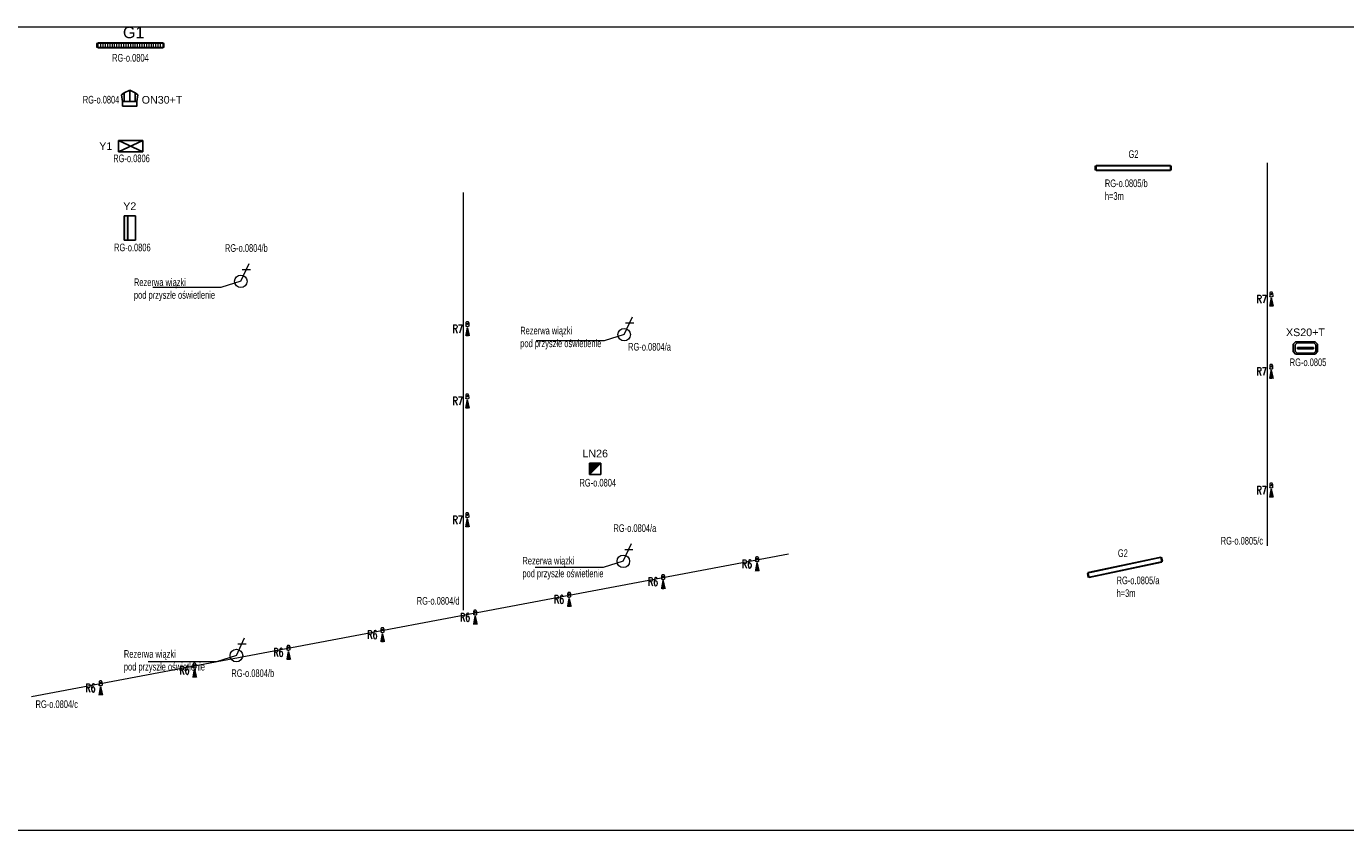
# Model space of a CAD drawing. Header units: centimetres. Extents: x 970 to 32397, y -4297 to 7318.
# Tile 9 of 13: x 18911 to 20981, y 662 to 1924. Entities that reach past the tile are written whole.
import ezdxf
from ezdxf.enums import TextEntityAlignment as Align

# ---------------------------------------------------------------- set-up
doc = ezdxf.new("R2010")
doc.units = ezdxf.units.CM
doc.header["$MEASUREMENT"] = 0
for name, color, linetype, lineweight in [('AX - ADRESACJA', 4, 'Continuous', 5), ('E_gniazdka', 7, 'Continuous', 0), ('E_oświetlenie_podst', 3, 'Continuous', 20)]:
    doc.layers.add(name, color=color, linetype=linetype, lineweight=lineweight)
doc.layers.add('AX - OPRAWY  EWAKUACYJNE', color=5, linetype='Continuous')
doc.layers.add('AX - OPRAWY KIERUNKOWE', color=1, linetype='Continuous')
doc.layers.add('E_4 OŚWIETLENIE', color=7, linetype='Continuous', lineweight=15, true_color=0xdbdb00)
doc.layers.add('E_5 OŚWIELTENIE_TRANSPARENCY', color=1, linetype='Continuous', lineweight=15, transparency=0.8)
doc.styles.add('Arial TYP', font='arial.ttf')
doc.styles.add('OPIS', font='simplex.shx', dxfattribs={"width": 0.7, "height": 4})
doc.styles.add('ROMANS', font='romans.shx', dxfattribs={"width": 0.8})
doc.styles.add('Style-STANDARD', font='arial.ttf')

# ---------------------------------------------------------------- blocks, each defined once
blk = doc.blocks.new('COSMO APEX 1')
for p, q in [((-469, 41), (-469, -41)), ((-433, 41), (-433, -41)), ((-396, 41), (-396, -41)), ((-360, 41), (-360, -41)), ((-324, 41), (-324, -41)), ((-288, 41), (-288, -41)), ((-252, 41), (-252, -41)), ((-216, 41), (-216, -41)), ((-180, 41), (-180, -41)), ((-144, 41), (-144, -41)), ((-108, 41), (-108, -41)), ((-72, 41), (-72, -41)), ((-36, 41), (-36, -41)), ((0, 41), (0, -41)), ((36, 41), (36, -41)), ((72, 41), (72, -41)), ((108, 41), (108, -41)), ((144, 41), (144, -41)), ((180, 41), (180, -41)), ((216, 41), (216, -41)), ((252, 41), (252, -41)), ((288, 41), (288, -41)), ((324, 41), (324, -41)), ((360, 41), (360, -41)), ((396, 41), (396, -41)), ((433, 41), (433, -41)), ((469, 41), (469, -41))]:
    blk.add_line(p, q)
for points in [[(-530, -28), (530, -28), (530, 28), (-530, 28)], [(-513, -41), (514, -41), (514, 41), (-513, 41)], [(-357, 35), (-328, 35), (-328, 41), (-357, 41)], [(-141, 35), (-111, 35), (-111, 41), (-141, 41)], [(141, 35), (111, 35), (111, 41), (141, 41)], [(357, 35), (328, 35), (328, 41), (357, 41)], [(-357, -41), (-328, -41), (-328, -35), (-357, -35)], [(-141, -41), (-111, -41), (-111, -35), (-141, -35)], [(141, -41), (111, -41), (111, -35), (141, -35)], [(357, -41), (328, -41), (328, -35), (357, -35)]]:
    blk.add_lwpolyline(points, close=True)
at = {"style": 'Arial TYP'}
blk.add_attdef('TYP', text='', height=180, dxfattribs=at).set_placement((51, 58), align=Align.BOTTOM_CENTER)
blk = doc.blocks.new('XS20')
at = {"layer": 'AX - OPRAWY  EWAKUACYJNE'}
h = blk.add_hatch(color=256, dxfattribs=at)
h.paths.add_polyline_path([(-38.6, 11.8), (-38.6, -11.3), (-31, -18.9), (-0.3, -18.9), (30.4, -18.9), (38, -11.3), (38, 11.8), (30.4, 19.4), (-0.3, 19.4), (-31, 19.4)])
h.paths.add_polyline_path([(-32.2, 9.7), (-32.2, -9.7), (-25.8, -16.1), (0, -16.1), (25.8, -16.1), (32.2, -9.7), (32.2, 9.7), (25.8, 16.1), (0, 16.1), (-25.8, 16.1)], flags=16)
h = blk.add_hatch(color=256, dxfattribs=at)
edge = h.paths.add_edge_path()
edge.add_arc((-18.6, 0), 1.15, 0, 360)
h = blk.add_hatch(color=256, dxfattribs=at)
edge = h.paths.add_edge_path()
edge.add_arc((-12.4, 0), 1.15, 0, 360)
h = blk.add_hatch(color=256, dxfattribs=at)
edge = h.paths.add_edge_path()
edge.add_arc((-6.2, 0), 1.15, 0, 360)
blk.add_hatch(color=256, dxfattribs=at).paths.add_polyline_path([(1.1, 0, 1), (-1.1, 0, 1)])
h = blk.add_hatch(color=256, dxfattribs=at)
edge = h.paths.add_edge_path()
edge.add_arc((6.2, 0), 1.15, 0, 360)
h = blk.add_hatch(color=256, dxfattribs=at)
edge = h.paths.add_edge_path()
edge.add_arc((12.4, 0), 1.15, 0, 360)
h = blk.add_hatch(color=256, dxfattribs=at)
edge = h.paths.add_edge_path()
edge.add_arc((18.6, 0), 1.15, 0, 360)
for p, q in [((-38.6, 11.8), (-31, 19.4)), ((-38.6, 11.8), (-38.6, -11.3)), ((-32.2, 9.7), (-25.8, 16.1)), ((-32.2, 9.7), (-32.2, -9.7)), ((-31, 19.4), (-0.3, 19.4)), ((-25.8, 16.1), (0, 16.1)), ((-24.9, 2), (24.9, 2)), ((-24.9, -2), (-24.9, 2)), ((-0.3, 19.4), (30.4, 19.4)), ((0, 16.1), (25.8, 16.1)), ((24.9, 2), (24.9, -2)), ((25.8, 16.1), (32.2, 9.7)), ((30.4, 19.4), (38, 11.8)), ((32.2, 9.7), (32.2, -9.7)), ((38, 11.8), (38, -11.3)), ((-38.6, -11.3), (-31, -18.9)), ((-32.2, -9.7), (-25.8, -16.1)), ((-31, -18.9), (-0.3, -18.9)), ((-25.8, -16.1), (0, -16.1)), ((24.9, -2), (-24.9, -2)), ((-0.3, -18.9), (30.4, -18.9)), ((0, -16.1), (25.8, -16.1)), ((25.8, -16.1), (32.2, -9.7)), ((30.4, -18.9), (38, -11.3)), ((38, -11.3), (38, -11.3))]:
    blk.add_line(p, q, dxfattribs=at)
blk.add_circle((0, 0), 1.15, dxfattribs=at)
at = {"layer": 'AX - ADRESACJA', "style": 'ROMANS', "width": 0.8, "flags": 4}
blk.add_attdef('AX_ADRES', text='', height=20, dxfattribs=at).set_placement((-2.4, -42.7), align=Align.MIDDLE)
blk = doc.blocks.new('LN26')
at = {"layer": 'AX - OPRAWY  EWAKUACYJNE'}
blk.add_hatch(color=256, dxfattribs=at).paths.add_polyline_path([(-17.4, -16.9), (18.4, 19), (-17.4, 19)])
for p, q in [((-17.4, 19), (-17.4, -16.9)), ((-17.4, 19), (18.4, 19)), ((-17.4, -16.9), (18.4, 19)), ((18.4, 19), (18.4, -16.9)), ((-17.4, -16.9), (18.4, -16.9))]:
    blk.add_line(p, q, dxfattribs=at)
at = {"layer": 'AX - ADRESACJA', "style": 'ROMANS', "width": 0.8, "flags": 4}
blk.add_attdef('AX_ADRES', text='', height=20, dxfattribs=at).set_placement((-1.3, -40.8), align=Align.MIDDLE)
blk = doc.blocks.new('ON30')
at = {"layer": 'AX - OPRAWY  EWAKUACYJNE'}
for p, q in [((-25.8, 20.9), (-17.3, 27.9)), ((-22.3, 0), (-25.8, 20.9)), ((-17.3, 27.9), (0, 36.2)), ((-17.3, 0), (-17.3, 27.9)), ((17.3, 27.9), (0, 36.2)), ((0, 36.2), (0, 0)), ((17.3, 0), (17.3, 27.9)), ((25.8, 20.9), (17.3, 27.9)), ((22.3, 0), (25.8, 20.9))]:
    blk.add_line(p, q, dxfattribs=at)
blk.add_lwpolyline([(-22.3, 0), (22.3, 0), (22.3, -14.3), (-22.3, -14.3)], close=True, dxfattribs=at)
at = {"layer": 'AX - ADRESACJA', "style": 'ROMANS', "width": 0.8, "flags": 4}
blk.add_attdef('AX_ADRES', text='', height=20, dxfattribs=at).set_placement((-2.1, -38.2), align=Align.MIDDLE)
blk = doc.blocks.new('*U187')
at = {"layer": 'AX - OPRAWY KIERUNKOWE'}
for p, q in [((38.1, 17.9), (-38.1, 17.9)), ((-38.1, 17.9), (-38.1, -17.9)), ((-38.1, -17.9), (38.1, 17.9)), ((-38.1, 17.9), (38.1, -17.9)), ((38.1, -17.9), (38.1, 17.9)), ((-38.1, -17.9), (38.1, -17.9))]:
    blk.add_line(p, q, dxfattribs=at)
at = {"layer": 'AX - ADRESACJA', "style": 'ROMANS', "width": 0.8, "flags": 4}
blk.add_attdef('AX_ADRES', text='', height=20, dxfattribs=at).set_placement((-1.6, -42.2), align=Align.MIDDLE)
blk = doc.blocks.new('*U207')
at = {"layer": 'AX - OPRAWY KIERUNKOWE', "ltscale": 0.3}
blk.add_hatch(color=256, dxfattribs=at).paths.add_polyline_path([(38.1, 5.8), (38.1, 17.9), (-38.1, 17.9), (-38.1, 5.8)])
at = {"layer": 'AX - OPRAWY KIERUNKOWE'}
for p, q in [((38.1, 17.9), (-38.1, 17.9)), ((-38.1, 17.9), (-38.1, -17.9)), ((38.1, 5.8), (-38.1, 5.8)), ((38.1, -17.9), (38.1, 17.9)), ((-38.1, -17.9), (38.1, -17.9))]:
    blk.add_line(p, q, dxfattribs=at)
at = {"layer": 'AX - OPRAWY KIERUNKOWE', "style": 'ROMANS', "width": 0.8, "flags": 13}
blk.add_attdef('TYP', (-37.9, 17.5), '', height=0.2, dxfattribs=at)
blk = doc.blocks.new('*U236')
at = {"layer": 'E_gniazdka', "color": 7, "lineweight": 13, "ltscale": 1.36583e-06}
for p, q in [((-25, -85, 0), (97, 178, 0)), ((-4, 90, 0), (118, 90, 0))]:
    blk.add_line(p, q, dxfattribs=at)
blk.add_circle((-25, -85, 0), 93.5, dxfattribs=at)
blk = doc.blocks.new('*U237')
at = {"layer": 'E_gniazdka', "color": 7, "lineweight": 13, "ltscale": 1.36583e-06}
for p, q in [((-25, -85, 0), (97, 178, 0)), ((-4, 90, 0), (118, 90, 0))]:
    blk.add_line(p, q, dxfattribs=at)
blk.add_circle((-25, -85, 0), 93.5, dxfattribs=at)
blk = doc.blocks.new('*U238')
at = {"layer": 'E_gniazdka', "color": 7, "lineweight": 13, "ltscale": 1.36583e-06}
for p, q in [((-25, -85, 0), (97, 178, 0)), ((-4, 90, 0), (118, 90, 0))]:
    blk.add_line(p, q, dxfattribs=at)
blk.add_circle((-25, -85, 0), 93.5, dxfattribs=at)
blk = doc.blocks.new('*U239')
at = {"layer": 'E_gniazdka', "color": 7, "lineweight": 13, "ltscale": 1.36583e-06}
for p, q in [((-25, -85, 0), (97, 178, 0)), ((-4, 90, 0), (118, 90, 0))]:
    blk.add_line(p, q, dxfattribs=at)
blk.add_circle((-25, -85, 0), 93.5, dxfattribs=at)
blk = doc.blocks.new('*U240')
at = {"layer": 'E_oświetlenie_podst'}
for points in [[(-60, -2.8), (60, -2.8), (60, 2.9), (-60, 2.9)], [(-58.3, -4.1), (58.4, -4.1), (58.4, 4.1), (-58.3, 4.1)]]:
    blk.add_3dface(points, dxfattribs=at)
blk = doc.blocks.new('A$Cc793e559')
at = {"layer": 'E_5 OŚWIELTENIE_TRANSPARENCY'}
h = blk.add_hatch(color=1, dxfattribs=at)
h.dxf.hatch_style = 1
edge = h.paths.add_edge_path()
edge.add_arc((-3.9, -0.1), 17.3, 166.5974, 192.8365)
edge.add_line((-20.8, -4), (-7.5, -1.4))
edge.add_arc((-5.7, -0.1), 2.18, 147.2107, 215.8104, ccw=False)
edge.add_line((-7.5, 1.1), (-20.7, 3.9))
at = {"layer": 'E_4 OŚWIETLENIE', "color": 1}
for points in [[(-4.7, 2.1), (-4.7, 2.1), (-4.7, 2.1), (-4.8, 2.1), (-4.8, 2.1), (-4.8, 2.1), (-4.9, 2.1), (-4.9, 2.1), (-4.9, 2.1), (-5, 2.1), (-5, 2.1), (-5.1, 2.1), (-5.1, 2), (-5.1, 2), (-5.2, 2), (-5.2, 2), (-5.2, 2), (-5.3, 2), (-5.3, 1.9), (-5.3, 1.9), (-5.4, 1.9), (-5.4, 1.9), (-5.5, 1.8), (-5.5, 1.8), (-5.5, 1.8), (-5.6, 1.7), (-5.6, 1.7), (-5.6, 1.7), (-5.7, 1.6), (-5.7, 1.6), (-5.7, 1.6), (-5.7, 1.5), (-5.8, 1.5), (-5.8, 1.4), (-5.8, 1.4), (-5.9, 1.3), (-5.9, 1.3), (-5.9, 1.3), (-5.9, 1.2), (-6, 1.2), (-6, 1.1), (-6, 1.1), (-6, 1), (-6, 1), (-6.1, 0.9), (-6.1, 0.9), (-6.1, 0.8), (-6.1, 0.8), (-6.1, 0.7), (-6.1, 0.7), (-6.2, 0.6), (-6.2, 0.6), (-6.2, 0.5), (-6.2, 0.4), (-6.2, 0.4), (-6.2, 0.3), (-6.2, 0.2), (-6.2, 0.1), (-6.2, 0), (-6.2, -0.1), (-6.2, -0.2), (-6.2, -0.3), (-6.2, -0.4), (-6.2, -0.5), (-6.2, -0.6), (-6.2, -0.7), (-6.2, -0.7), (-6.2, -0.8), (-6.2, -0.8), (-6.1, -0.9), (-6.1, -0.9), (-6.1, -1), (-6.1, -1), (-6.1, -1.1), (-6.1, -1.2), (-6, -1.2), (-6, -1.3), (-6, -1.3), (-6, -1.3), (-6, -1.4), (-5.9, -1.4), (-5.9, -1.5), (-5.9, -1.5), (-5.9, -1.6), (-5.8, -1.6), (-5.8, -1.7), (-5.8, -1.7), (-5.7, -1.7), (-5.7, -1.8), (-5.7, -1.8), (-5.6, -1.9), (-5.6, -1.9), (-5.6, -1.9), (-5.5, -2), (-5.5, -2), (-5.5, -2), (-5.4, -2.1), (-5.4, -2.1), (-5.4, -2.1), (-5.3, -2.1), (-5.3, -2.2), (-5.3, -2.2), (-5.2, -2.2), (-5.2, -2.2), (-5.2, -2.2), (-5.1, -2.3), (-5.1, -2.3), (-5, -2.3), (-5, -2.3), (-5, -2.3), (-4.9, -2.3), (-4.9, -2.3), (-4.9, -2.3), (-4.8, -2.4), (-4.8, -2.4), (-4.8, -2.4), (-4.7, -2.4), (-4.7, -2.4), (-4.6, -2.4)], [(-0.1, 2.1), (-4.7, 2.1)], [(-2.5, 0.2), (-1.6, 0.2)], [(0, 2.1), (0, 2.1), (0.1, 2.1), (0.1, 2.1), (0.2, 2.1), (0.2, 2.1), (0.2, 2.1), (0.3, 2.1), (0.3, 2.1), (0.3, 2.1), (0.4, 2.1), (0.4, 2.1), (0.4, 2.1), (0.5, 2), (0.5, 2), (0.6, 2), (0.6, 2), (0.6, 2), (0.7, 1.9), (0.7, 1.9), (0.7, 1.9), (0.8, 1.9), (0.8, 1.8), (0.8, 1.8), (0.9, 1.8), (0.9, 1.8), (1, 1.7), (1, 1.7), (1, 1.6), (1, 1.6), (1.1, 1.6), (1.1, 1.5), (1.1, 1.5), (1.2, 1.5), (1.2, 1.4), (1.2, 1.4), (1.2, 1.3), (1.3, 1.3), (1.3, 1.2), (1.3, 1.2), (1.3, 1.1), (1.4, 1.1), (1.4, 1), (1.4, 1), (1.4, 0.9), (1.4, 0.9), (1.5, 0.8), (1.5, 0.8), (1.5, 0.7), (1.5, 0.7), (1.5, 0.6), (1.5, 0.6), (1.5, 0.5), (1.6, 0.5), (1.6, 0.4), (1.6, 0.3), (1.6, 0.2), (1.6, 0.1), (1.6, 0), (1.6, -0.1), (1.6, -0.2), (1.6, -0.3), (1.6, -0.4), (1.6, -0.5), (1.6, -0.6), (1.6, -0.7), (1.5, -0.7), (1.5, -0.8), (1.5, -0.8), (1.5, -0.9), (1.5, -0.9), (1.5, -1), (1.5, -1), (1.5, -1.1), (1.4, -1.1), (1.4, -1.2), (1.4, -1.2), (1.4, -1.3), (1.4, -1.3), (1.3, -1.4), (1.3, -1.4), (1.3, -1.5), (1.3, -1.5), (1.2, -1.6), (1.2, -1.6), (1.2, -1.6), (1.1, -1.7), (1.1, -1.7), (1.1, -1.8), (1.1, -1.8), (1, -1.8), (1, -1.9), (1, -1.9), (0.9, -2), (0.9, -2), (0.9, -2), (0.8, -2), (0.8, -2.1), (0.8, -2.1), (0.7, -2.1), (0.7, -2.1), (0.6, -2.2), (0.6, -2.2), (0.6, -2.2), (0.5, -2.2), (0.5, -2.2), (0.5, -2.3), (0.4, -2.3), (0.4, -2.3), (0.3, -2.3), (0.3, -2.3), (0.3, -2.3), (0.2, -2.3), (0.2, -2.3), (0.2, -2.3), (0.1, -2.3), (0.1, -2.4), (0.1, -2.4), (0, -2.4), (0, -2.4), (0, -2.4), (-0.1, -2.3), (-0.1, -2.3), (-0.1, -2.3), (-0.2, -2.3), (-0.2, -2.3), (-0.2, -2.3), (-0.3, -2.3), (-0.3, -2.3), (-0.3, -2.3), (-0.4, -2.3), (-0.4, -2.3), (-0.5, -2.3), (-0.5, -2.2), (-0.5, -2.2), (-0.6, -2.2), (-0.6, -2.2), (-0.6, -2.2), (-0.7, -2.1), (-0.7, -2.1), (-0.7, -2.1), (-0.8, -2.1), (-0.8, -2), (-0.8, -2), (-0.8, -2), (-0.9, -2), (-0.9, -1.9), (-0.9, -1.9), (-1, -1.9), (-1, -1.8), (-1, -1.8), (-1.1, -1.8), (-1.1, -1.7), (-1.1, -1.7), (-1.1, -1.7), (-1.2, -1.6), (-1.2, -1.6), (-1.2, -1.5), (-1.2, -1.5), (-1.3, -1.5), (-1.3, -1.4), (-1.3, -1.4), (-1.3, -1.3), (-1.3, -1.3), (-1.4, -1.2), (-1.4, -1.2), (-1.4, -1.1), (-1.4, -1.1), (-1.4, -1.1), (-1.5, -1), (-1.5, -0.9), (-1.5, -0.8), (-1.5, -0.7), (-1.5, -0.6), (-1.5, -0.5), (-1.6, -0.4)], [(-1.6, 0.2), (-1.5, 0.3), (-1.5, 0.4), (-1.5, 0.5), (-1.5, 0.6), (-1.5, 0.7), (-1.5, 0.8), (-1.4, 0.8), (-1.4, 0.9), (-1.4, 0.9), (-1.4, 1), (-1.4, 1), (-1.3, 1.1), (-1.3, 1.1), (-1.3, 1.2), (-1.3, 1.2), (-1.3, 1.2), (-1.2, 1.3), (-1.2, 1.3), (-1.2, 1.4), (-1.2, 1.4), (-1.1, 1.4), (-1.1, 1.5), (-1.1, 1.5), (-1.1, 1.6), (-1, 1.6), (-1, 1.6), (-1, 1.7), (-0.9, 1.7), (-0.9, 1.7), (-0.9, 1.8), (-0.9, 1.8), (-0.8, 1.8), (-0.8, 1.8), (-0.8, 1.9), (-0.7, 1.9), (-0.7, 1.9), (-0.7, 1.9), (-0.6, 2), (-0.6, 2), (-0.6, 2), (-0.5, 2), (-0.5, 2), (-0.5, 2), (-0.4, 2.1), (-0.4, 2.1), (-0.4, 2.1), (-0.3, 2.1), (-0.3, 2.1), (-0.3, 2.1), (-0.2, 2.1), (-0.2, 2.1), (-0.2, 2.1), (-0.1, 2.1), (-0.1, 2.1), (-0.1, 2.1), (0, 2.1), (0, 2.1)], [(-0.8, 0.2), (-1.6, 0.2)], [(-0.1, -2.4), (-4.6, -2.4)], [(-2.5, -0.4), (-1.6, -0.4)], [(-0.8, -0.4), (-1.6, -0.4)]]:
    blk.add_lwpolyline(points, dxfattribs=at)
blk.add_circle((-1.6, -0.1), 0.25, dxfattribs=at)
for centre, radius, start, end in [((-2.4, -0.1), 0.277, 100.4019, 185.8269), ((-0.9, -0.1), 0.318, 289.6187, 70.6762), ((-2.4, -0.1), 0.282, 175.3477, 259.0133)]:
    blk.add_arc(centre, radius, start, end, dxfattribs=at)

msp = doc.modelspace()

# ---------------------------------------------------------------- linework, layer by layer
at = {"layer": 'E_gniazdka'}
for points in [[(19247.8, 1523.9), (19216.4, 1514.3), (19109.6, 1514.3)], [(19849.1, 1440.2), (19817.7, 1430.6), (19710.9, 1430.6)], [(19847.7, 1084.4), (19816.3, 1074.8), (19709.5, 1074.8)], [(19240.8, 936.5), (19209.4, 926.9), (19102.6, 926.9)]]:
    msp.add_lwpolyline(points, dxfattribs=at)
at = {"layer": 'E_oświetlenie_podst', "color": 1}
for p, q in [((20858.1, 1108.9), (20858.1, 1709.9)), ((19597, 1007.9), (19597, 1663.4)), ((18919.5, 872), (20107.1, 1096.4))]:
    msp.add_line(p, q, dxfattribs=at)
at = {"layer": 'E_oświetlenie_podst', "color": 7, "true_color": 0xffffff}
msp.add_lwpolyline([(14697, 1923.1), (32396.7, 1923.1), (32396.7, 661.8), (14697, 661.8)], close=True, dxfattribs=at)

# ---------------------------------------------------------------- block references
at = {"layer": 'AX - OPRAWY  EWAKUACYJNE', "color": 2, "xscale": 0.5, "yscale": 0.5, "zscale": 0.5}
for name, p in [('ON30', (19073.5, 1805.9)), ('XS20', (20918, 1419.1))]:
    msp.add_blockref(name, p, dxfattribs=at)
at = {"layer": 'AX - OPRAWY  EWAKUACYJNE', "color": 5, "xscale": 0.5, "yscale": 0.5, "zscale": 0.5}
msp.add_blockref('LN26', (19803.5, 1229.1), dxfattribs=at)
at = {"layer": 'AX - OPRAWY KIERUNKOWE', "xscale": 0.5, "yscale": 0.5, "zscale": 0.5}
msp.add_blockref('*U187', (19075, 1736), dxfattribs=at)
at = {"layer": 'AX - OPRAWY KIERUNKOWE', "xscale": 0.5, "yscale": 0.5, "zscale": 0.5, "rotation": 90}
msp.add_blockref('*U207', (19073.5, 1607.7), dxfattribs=at)
at = {"layer": 'E_gniazdka', "color": 7, "lineweight": 13, "ltscale": 0.000120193, "xscale": 0.1056, "yscale": 0.1056, "zscale": 0.1056}
for name, p in [('*U237', (19250.4, 1532.8, 0)), ('*U238', (19851.8, 1449.1, 0)), ('*U239', (19850.4, 1093.4, 0)), ('*U236', (19243.5, 945.5, 0))]:
    msp.add_blockref(name, p, dxfattribs=at)
at = {"layer": 'E_oświetlenie_podst', "xscale": 0.1, "yscale": 0.1, "zscale": 0.1}
msp.add_blockref('COSMO APEX 1', (19074.5, 1894.2), dxfattribs=at).add_auto_attribs({'TYP': 'G1'})
at = {"layer": 'E_oświetlenie_podst'}
msp.add_blockref('*U240', (20647.6, 1701.7), dxfattribs=at)
at = {"layer": 'E_oświetlenie_podst', "color": 1, "xscale": -1, "rotation": 271.0817181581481}
for p in [(20864.3, 1505.3, -0.1), (19603.2, 1458.8, -0.1), (20864.2, 1391.9, -0.1), (19603, 1345.3, -0.1), (20864.2, 1205.5), (19603, 1159), (20057.6, 1089.7), (19910.2, 1061.8), (19762.8, 1034), (19615.4, 1006.1), (19469.9, 978.6), (19322.5, 950.8), (19175.1, 922.9), (19027.8, 895.1)]:
    msp.add_blockref('A$Cc793e559', p, dxfattribs=at)
at = {"layer": 'E_oświetlenie_podst', "rotation": 12.01597209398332}
msp.add_blockref('*U240', (20634.6, 1075), dxfattribs=at)

# ---------------------------------------------------------------- texts
at = {"layer": 'E_gniazdka', "linetype": 'Continuous', "lineweight": 0, "style": 'Style-STANDARD'}
for s, p in [('ON30+T', (19124.2, 1808.7)), ('Y1', (19035.9, 1736)), ('XS20+T', (20917.9, 1443.8)), ('LN26', (19803.7, 1253.6))]:
    msp.add_text(s, height=12, dxfattribs=at).set_placement(p, align=Align.MIDDLE)
at = {"layer": 'E_gniazdka', "color": 7, "linetype": 'Continuous', "lineweight": 0, "style": 'Style-STANDARD'}
msp.add_text('Y2', height=12, dxfattribs=at).set_placement((19073.5, 1641.8), align=Align.MIDDLE)
at = {"layer": 'E_gniazdka', "linetype": 'Continuous', "lineweight": 0, "char_height": 12, "attachment_point": 4, "style": 'Style-STANDARD'}
for s, insert in [('\\H1x;\\W0.7;RG-o.0804', (19045.9, 1874.5)), ('\\H1x;\\W0.7;RG-o.0804', (18999.8, 1808.8)), ('\\H1x;\\W0.7;RG-o.0806', (19047.6, 1716.7)), ('\\H1x;\\W0.7;G2', (20640.3, 1723.3)), ('{\\W0.7;RG-o.0805/b\\Ph=3m}', (20603.2, 1667.6)), ('\\H1x;\\W0.7;RG-o.0806', (19048.9, 1576.9)), ('\\H1x;\\W0.7;RG-o.0804/b', (19222.8, 1576)), ('\\H1x;\\W0.7;Rezerwa wiązki \\Ppod przyszłe oświetlenie', (19080.1, 1510.6)), ('\\H1x;\\W0.7;Rezerwa wiązki \\Ppod przyszłe oświetlenie', (19686.1, 1434.7)), ('\\H1x;\\W0.7;RG-o.0804/a', (19855.3, 1421)), ('\\H1x;\\W0.7;RG-o.0805', (20893.2, 1396.7)), ('\\H1x;\\W0.7;RG-o.0804', (19779, 1207.7)), ('\\H1x;\\W0.7;RG-o.0804/a', (19832.3, 1136.4)), ('{\\W0.7;RG-o.0805/c}', (20784.9, 1116.6)), ('\\H1x;\\W0.7;G2', (20623.6, 1097.1)), ('\\H1x;\\W0.7;Rezerwa wiązki \\Ppod przyszłe oświetlenie', (19689.5, 1073.6)), ('{\\W0.7;RG-o.0805/a\\Ph=3m}', (20621.6, 1044.4)), ('{\\W0.7;RG-o.0804/d}', (19523.7, 1022.3)), ('\\H1x;\\W0.7;Rezerwa wiązki \\Ppod przyszłe oświetlenie', (19064.3, 927.2)), ('\\H1x;\\W0.7;RG-o.0804/b', (19232.9, 908.7)), ('{\\W0.7;RG-o.0804/c}', (18925.7, 860.1))]:
    msp.add_mtext(s, dxfattribs=dict(at, insert=insert))
at = {"layer": 'E_oświetlenie_podst', "color": 1, "char_height": 13, "width": 22, "attachment_point": 1, "style": 'OPIS'}
for s, insert in [('R7', (20841.2, 1502.3, -0.1)), ('R7', (19580, 1455.7, -0.1)), ('R7', (20841, 1388.8, -0.1)), ('R7', (19579.9, 1342.3, -0.1)), ('R7', (20841, 1202.5)), ('R7', (19579.9, 1155.9)), ('R6', (20033.8, 1086.8)), ('R6', (19886.4, 1058.9)), ('R6', (19739, 1031.1)), ('R6', (19591.6, 1003.2)), ('R6', (19446.2, 975.7)), ('R6', (19298.8, 947.9)), ('R6', (19151.4, 920)), ('R6', (19004, 892.2))]:
    msp.add_mtext(s, dxfattribs=dict(at, insert=insert))

doc.saveas('drawing.dxf')
